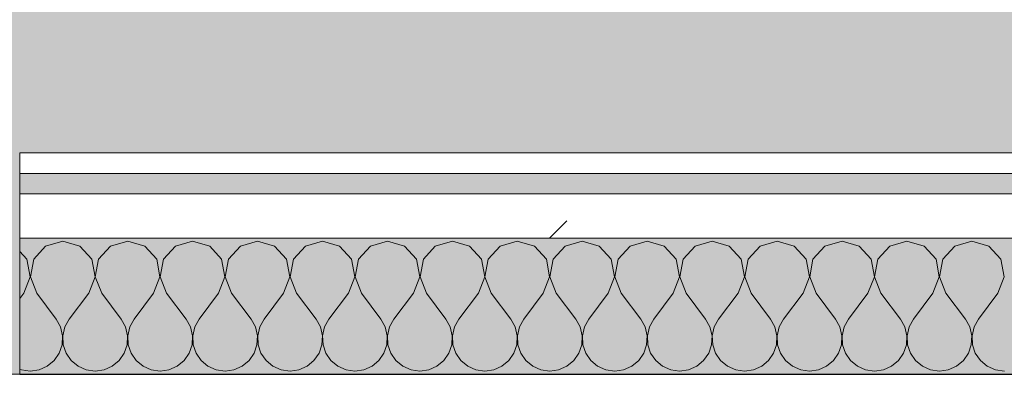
# Model space of a CAD drawing. Header units: millimetres. Extents: x -40968 to 13979, y -19284 to 4746.
# Tile 131 of 256: x -16936 to -16648, y -1194 to -1090. Entities that reach past the tile are written whole.
import ezdxf

# ---------------------------------------------------------------- set-up
doc = ezdxf.new("R2010")
doc.units = ezdxf.units.MM
doc.header["$MEASUREMENT"] = 0
doc.linetypes.add('Wipeout_Contour', pattern=[1000, 0, -1000])
doc.layers.add('Nuevo_08_E_Envans secs', color=7, linetype='Continuous')
doc.layers.add('Nuevo_14_PAV_Soft Light Grey 0554', color=7, linetype='Continuous')
doc.layers.add('Nuevo_08_E_Envans secs_Pluma_Nº__1', color=7, linetype='Continuous', lineweight=5)
for name, color, linetype, lineweight, true_color in [('Nuevo_08_E_Envans secs_Pluma_Nº__102', 7, 'Continuous', 5, 0xcccccc), ('Nuevo_08_E_Envans secs_Pluma_Nº__171', 171, 'Continuous', 13, 0xaaaaff), ('Nuevo_08_E_Envans secs_Pluma_Nº__177', 7, 'Continuous', 15, 0xf7e046), ('Nuevo_14_PAV_Soft Light Grey 0554_Pluma_Nº__245', 7, 'Continuous', 13, 0xe8e8e8)]:
    doc.layers.add(name, color=color, linetype=linetype, lineweight=lineweight, true_color=true_color)
pattern_1 = [(45, (0, 0), (-183.8478, 183.8478), [195, -65]), (45, (7e-14, 183.85), (-183.8478, 183.8478), [195, -65])]

# ---------------------------------------------------------------- blocks, each defined once
blk = doc.blocks.new('Forjado_1_1', base_point=(-23046.79, -1194.06))
at = {"layer": 'Nuevo_14_PAV_Soft Light Grey 0554_Pluma_Nº__245', "linetype": 'Continuous', "lineweight": 0, "true_color": 0xe8e8e8}
h = blk.add_hatch(color=254, dxfattribs=at)
h.paths.add_polyline_path([(-23046.79, -1194.06), (-1631.11, -1193.63), (-1631.11, -6938.97), (-1556.11, -6938.97), (-1556.11, -7503.98), (-1616.26, -7503.98), (-1616.05, -11935.98), (-1564.89, -11935.98), (-1564.89, -12491.98), (-2024.11, -12491.98), (-2024.11, -12338.98), (-6997.39, -12338.98), (-6997.39, -12391.98), (-3637.68, -12391.98), (-3638.94, -13690.72), (-3644.87, -17130.96), (428.17, -17130.98), (428.89, -16788.98), (778.89, -16788.98), (778.35, -17142.97), (2622.91, -17145.82), (2623.01, -17079.79), (3389.91, -17080.98), (3389.61, -17276.98), (5489.84, -17280.21), (5489.84, -17141.49), (5763.89, -17141.49), (5763.89, -16738.98), (6378.89, -16738.98), (6378.89, -12488.98), (5778.89, -12488.98), (5779.74, -11938.87), (6782.11, -11938.85), (6782.11, -9207.42), (6082.11, -9207.42), (6016.11, -7504.98), (6016.11, -9073.42), (2073.42, -9073.42), (2073.42, -5267.32), (5998.89, -5267.32), (5998.89, -1708.98), (5884.89, -967.98), (7332.11, -967.98), (7332.11, 1999.55), (-28277.4, 1999.55), (-23028.39, 1969.01)])
h.paths.add_polyline_path([(492.89, -5267.32), (1951.42, -5267.32), (1951.42, -9073.42), (492.89, -9073.42)], flags=0)
at = {"layer": 'Nuevo_14_PAV_Soft Light Grey 0554_Pluma_Nº__245', "color": 254, "linetype": 'Continuous', "lineweight": 13, "true_color": 0xe8e8e8, "flags": 128}
blk.add_lwpolyline([(428.17, -17130.98), (-3644.87, -17130.96), (-3638.94, -13690.72), (-3637.68, -12391.98), (-6997.39, -12391.98), (-6997.39, -12338.98), (-2024.11, -12338.98), (-2024.11, -12491.98), (-1564.89, -12491.98), (-1564.89, -11935.98), (-1616.05, -11935.98), (-1616.26, -7503.98), (-1556.11, -7503.98), (-1556.11, -6938.97), (-1631.11, -6938.97), (-1631.11, -1193.63), (-23046.79, -1194.06)], dxfattribs=at)
blk = doc.blocks.new('*X239')
at = {"layer": 'Nuevo_08_E_Envans secs_Pluma_Nº__102', "color": 254, "linetype": 'Continuous', "lineweight": 5, "true_color": 0xcccccc}
for p, q in [((-16923.81, -1154.93), (-16928.82, -1156.35)), ((-16918.8, -1156.35), (-16923.81, -1154.93)), ((-16904.76, -1154.93), (-16909.77, -1156.35)), ((-16899.75, -1156.35), (-16904.76, -1154.93)), ((-16885.71, -1154.93), (-16890.72, -1156.35)), ((-16880.71, -1156.35), (-16885.71, -1154.93)), ((-16866.67, -1154.93), (-16871.67, -1156.35)), ((-16861.66, -1156.35), (-16866.67, -1154.93)), ((-16847.62, -1154.93), (-16852.63, -1156.35)), ((-16842.61, -1156.35), (-16847.62, -1154.93)), ((-16828.57, -1154.93), (-16833.58, -1156.35)), ((-16823.56, -1156.35), (-16828.57, -1154.93)), ((-16809.52, -1154.93), (-16814.53, -1156.35)), ((-16804.52, -1156.35), (-16809.52, -1154.93)), ((-16790.48, -1154.93), (-16795.48, -1156.35)), ((-16785.47, -1156.35), (-16790.48, -1154.93)), ((-16771.43, -1154.93), (-16776.44, -1156.35)), ((-16766.42, -1156.35), (-16771.43, -1154.93)), ((-16752.38, -1154.93), (-16757.39, -1156.35)), ((-16747.37, -1156.35), (-16752.38, -1154.93)), ((-16733.33, -1154.93), (-16738.34, -1156.35)), ((-16728.33, -1156.35), (-16733.33, -1154.93)), ((-16714.29, -1154.93), (-16719.29, -1156.35)), ((-16709.28, -1156.35), (-16714.29, -1154.93)), ((-16695.24, -1154.93), (-16700.25, -1156.35)), ((-16690.23, -1156.35), (-16695.24, -1154.93)), ((-16676.19, -1154.93), (-16681.2, -1156.35)), ((-16671.18, -1156.35), (-16676.19, -1154.93)), ((-16657.14, -1154.93), (-16662.15, -1156.35)), ((-16652.14, -1156.35), (-16657.14, -1154.93)), ((-16934.34, -1160.19), (-16936.43, -1157.9)), ((-16928.82, -1156.35), (-16932.33, -1160.19)), ((-16915.29, -1160.19), (-16918.8, -1156.35)), ((-16909.77, -1156.35), (-16913.28, -1160.19)), ((-16896.24, -1160.19), (-16899.75, -1156.35)), ((-16890.72, -1156.35), (-16894.23, -1160.19)), ((-16877.2, -1160.19), (-16880.71, -1156.35)), ((-16871.67, -1156.35), (-16875.19, -1160.19)), ((-16858.15, -1160.19), (-16861.66, -1156.35)), ((-16852.63, -1156.35), (-16856.14, -1160.19)), ((-16839.1, -1160.19), (-16842.61, -1156.35)), ((-16833.58, -1156.35), (-16837.09, -1160.19)), ((-16820.05, -1160.19), (-16823.56, -1156.35)), ((-16814.53, -1156.35), (-16818.04, -1160.19)), ((-16801.01, -1160.19), (-16804.52, -1156.35)), ((-16795.48, -1156.35), (-16798.99, -1160.19)), ((-16781.96, -1160.19), (-16785.47, -1156.35)), ((-16776.44, -1156.35), (-16779.95, -1160.19)), ((-16762.91, -1160.19), (-16766.42, -1156.35)), ((-16757.39, -1156.35), (-16760.9, -1160.19)), ((-16743.86, -1160.19), (-16747.37, -1156.35)), ((-16738.34, -1156.35), (-16741.85, -1160.19)), ((-16724.81, -1160.19), (-16728.33, -1156.35)), ((-16719.29, -1156.35), (-16722.8, -1160.19)), ((-16705.77, -1160.19), (-16709.28, -1156.35)), ((-16700.25, -1156.35), (-16703.76, -1160.19)), ((-16686.72, -1160.19), (-16690.23, -1156.35)), ((-16681.2, -1156.35), (-16684.71, -1160.19)), ((-16667.67, -1160.19), (-16671.18, -1156.35)), ((-16662.15, -1156.35), (-16665.66, -1160.19)), ((-16648.62, -1160.19), (-16652.14, -1156.35)), ((-16933.37, -1165.31), (-16934.34, -1160.19)), ((-16932.33, -1160.19), (-16933.29, -1165.31)), ((-16914.32, -1165.31), (-16915.29, -1160.19)), ((-16913.28, -1160.19), (-16914.25, -1165.31)), ((-16895.28, -1165.31), (-16896.24, -1160.19)), ((-16894.23, -1160.19), (-16895.2, -1165.31)), ((-16876.23, -1165.31), (-16877.2, -1160.19)), ((-16875.19, -1160.19), (-16876.15, -1165.31)), ((-16857.18, -1165.31), (-16858.15, -1160.19)), ((-16856.14, -1160.19), (-16857.1, -1165.31)), ((-16838.13, -1165.31), (-16839.1, -1160.19)), ((-16837.09, -1160.19), (-16838.06, -1165.31)), ((-16819.09, -1165.31), (-16820.05, -1160.19)), ((-16818.04, -1160.19), (-16819.01, -1165.31)), ((-16800.04, -1165.31), (-16801.01, -1160.19)), ((-16798.99, -1160.19), (-16799.96, -1165.31)), ((-16780.99, -1165.31), (-16781.96, -1160.19)), ((-16779.95, -1160.19), (-16780.91, -1165.31)), ((-16761.94, -1165.31), (-16762.91, -1160.19)), ((-16760.9, -1160.19), (-16761.87, -1165.31)), ((-16742.9, -1165.31), (-16743.86, -1160.19)), ((-16741.85, -1160.19), (-16742.82, -1165.31)), ((-16723.85, -1165.31), (-16724.81, -1160.19)), ((-16722.8, -1160.19), (-16723.77, -1165.31)), ((-16704.8, -1165.31), (-16705.77, -1160.19)), ((-16703.76, -1160.19), (-16704.72, -1165.31)), ((-16685.75, -1165.31), (-16686.72, -1160.19)), ((-16684.71, -1160.19), (-16685.68, -1165.31)), ((-16666.71, -1165.31), (-16667.67, -1160.19)), ((-16665.66, -1160.19), (-16666.63, -1165.31)), ((-16647.66, -1165.31), (-16648.62, -1160.19)), ((-16935.24, -1170.17), (-16933.37, -1165.31)), ((-16933.29, -1165.31), (-16931.43, -1170.17)), ((-16916.19, -1170.17), (-16914.32, -1165.31)), ((-16914.25, -1165.31), (-16912.38, -1170.17)), ((-16897.14, -1170.17), (-16895.28, -1165.31)), ((-16895.2, -1165.31), (-16893.33, -1170.17)), ((-16878.1, -1170.17), (-16876.23, -1165.31)), ((-16876.15, -1165.31), (-16874.29, -1170.17)), ((-16859.05, -1170.17), (-16857.18, -1165.31)), ((-16857.1, -1165.31), (-16855.24, -1170.17)), ((-16840, -1170.17), (-16838.13, -1165.31)), ((-16838.06, -1165.31), (-16836.19, -1170.17)), ((-16820.95, -1170.17), (-16819.09, -1165.31)), ((-16819.01, -1165.31), (-16817.14, -1170.17)), ((-16801.9, -1170.17), (-16800.04, -1165.31)), ((-16799.96, -1165.31), (-16798.1, -1170.17)), ((-16782.86, -1170.17), (-16780.99, -1165.31)), ((-16780.91, -1165.31), (-16779.05, -1170.17)), ((-16763.81, -1170.17), (-16761.94, -1165.31)), ((-16761.87, -1165.31), (-16760, -1170.17)), ((-16744.76, -1170.17), (-16742.9, -1165.31)), ((-16742.82, -1165.31), (-16740.95, -1170.17)), ((-16725.71, -1170.17), (-16723.85, -1165.31)), ((-16723.77, -1165.31), (-16721.9, -1170.17)), ((-16706.67, -1170.17), (-16704.8, -1165.31)), ((-16704.72, -1165.31), (-16702.86, -1170.17)), ((-16687.62, -1170.17), (-16685.75, -1165.31)), ((-16685.68, -1165.31), (-16683.81, -1170.17)), ((-16668.57, -1170.17), (-16666.71, -1165.31)), ((-16666.63, -1165.31), (-16664.76, -1170.17)), ((-16649.52, -1170.17), (-16647.66, -1165.31)), ((-16935.24, -1170.17), (-16936.43, -1171.76)), ((-16931.43, -1170.17), (-16925.71, -1177.79)), ((-16916.19, -1170.17), (-16921.9, -1177.79)), ((-16912.38, -1170.17), (-16906.67, -1177.79)), ((-16897.14, -1170.17), (-16902.86, -1177.79)), ((-16893.33, -1170.17), (-16887.62, -1177.79)), ((-16878.1, -1170.17), (-16883.81, -1177.79)), ((-16874.29, -1170.17), (-16868.57, -1177.79)), ((-16859.05, -1170.17), (-16864.76, -1177.79)), ((-16855.24, -1170.17), (-16849.52, -1177.79)), ((-16840, -1170.17), (-16845.71, -1177.79)), ((-16836.19, -1170.17), (-16830.48, -1177.79)), ((-16820.95, -1170.17), (-16826.67, -1177.79)), ((-16817.14, -1170.17), (-16811.43, -1177.79)), ((-16801.9, -1170.17), (-16807.62, -1177.79)), ((-16798.1, -1170.17), (-16792.38, -1177.79)), ((-16782.86, -1170.17), (-16788.57, -1177.79)), ((-16779.05, -1170.17), (-16773.33, -1177.79)), ((-16763.81, -1170.17), (-16769.52, -1177.79)), ((-16760, -1170.17), (-16754.29, -1177.79)), ((-16744.76, -1170.17), (-16750.48, -1177.79)), ((-16740.95, -1170.17), (-16735.24, -1177.79)), ((-16725.71, -1170.17), (-16731.43, -1177.79)), ((-16721.9, -1170.17), (-16716.19, -1177.79)), ((-16706.67, -1170.17), (-16712.38, -1177.79)), ((-16702.86, -1170.17), (-16697.14, -1177.79)), ((-16687.62, -1170.17), (-16693.33, -1177.79)), ((-16683.81, -1170.17), (-16678.1, -1177.79)), ((-16668.57, -1170.17), (-16674.29, -1177.79)), ((-16664.76, -1170.17), (-16659.05, -1177.79)), ((-16649.52, -1170.17), (-16655.24, -1177.79)), ((-16924.44, -1180.08), (-16925.71, -1177.79)), ((-16921.9, -1177.79), (-16923.18, -1180.08)), ((-16905.4, -1180.08), (-16906.67, -1177.79)), ((-16902.86, -1177.79), (-16904.13, -1180.08)), ((-16886.35, -1180.08), (-16887.62, -1177.79)), ((-16883.81, -1177.79), (-16885.08, -1180.08)), ((-16867.3, -1180.08), (-16868.57, -1177.79)), ((-16864.76, -1177.79), (-16866.03, -1180.08)), ((-16848.25, -1180.08), (-16849.52, -1177.79)), ((-16845.71, -1177.79), (-16846.99, -1180.08)), ((-16829.2, -1180.08), (-16830.48, -1177.79)), ((-16826.67, -1177.79), (-16827.94, -1180.08)), ((-16810.16, -1180.08), (-16811.43, -1177.79)), ((-16807.62, -1177.79), (-16808.89, -1180.08)), ((-16791.11, -1180.08), (-16792.38, -1177.79)), ((-16788.57, -1177.79), (-16789.84, -1180.08)), ((-16772.06, -1180.08), (-16773.33, -1177.79)), ((-16769.52, -1177.79), (-16770.8, -1180.08)), ((-16753.01, -1180.08), (-16754.29, -1177.79)), ((-16750.48, -1177.79), (-16751.75, -1180.08)), ((-16733.97, -1180.08), (-16735.24, -1177.79)), ((-16731.43, -1177.79), (-16732.7, -1180.08)), ((-16714.92, -1180.08), (-16716.19, -1177.79)), ((-16712.38, -1177.79), (-16713.65, -1180.08)), ((-16695.87, -1180.08), (-16697.14, -1177.79)), ((-16693.33, -1177.79), (-16694.6, -1180.08)), ((-16676.82, -1180.08), (-16678.1, -1177.79)), ((-16674.29, -1177.79), (-16675.56, -1180.08)), ((-16657.78, -1180.08), (-16659.05, -1177.79)), ((-16655.24, -1177.79), (-16656.51, -1180.08)), ((-16923.85, -1182.64), (-16924.44, -1180.08)), ((-16923.18, -1180.08), (-16923.77, -1182.64)), ((-16904.8, -1182.64), (-16905.4, -1180.08)), ((-16904.13, -1180.08), (-16904.72, -1182.64)), ((-16885.75, -1182.64), (-16886.35, -1180.08)), ((-16885.08, -1180.08), (-16885.68, -1182.64)), ((-16866.71, -1182.64), (-16867.3, -1180.08)), ((-16866.03, -1180.08), (-16866.63, -1182.64)), ((-16847.66, -1182.64), (-16848.25, -1180.08)), ((-16846.99, -1180.08), (-16847.58, -1182.64)), ((-16828.61, -1182.64), (-16829.2, -1180.08)), ((-16827.94, -1180.08), (-16828.53, -1182.64)), ((-16809.56, -1182.64), (-16810.16, -1180.08)), ((-16808.89, -1180.08), (-16809.49, -1182.64)), ((-16790.51, -1182.64), (-16791.11, -1180.08)), ((-16789.84, -1180.08), (-16790.44, -1182.64)), ((-16771.47, -1182.64), (-16772.06, -1180.08)), ((-16770.8, -1180.08), (-16771.39, -1182.64)), ((-16752.42, -1182.64), (-16753.01, -1180.08)), ((-16751.75, -1180.08), (-16752.34, -1182.64)), ((-16733.37, -1182.64), (-16733.97, -1180.08)), ((-16732.7, -1180.08), (-16733.29, -1182.64)), ((-16714.32, -1182.64), (-16714.92, -1180.08)), ((-16713.65, -1180.08), (-16714.25, -1182.64)), ((-16695.28, -1182.64), (-16695.87, -1180.08)), ((-16694.6, -1180.08), (-16695.2, -1182.64)), ((-16676.23, -1182.64), (-16676.82, -1180.08)), ((-16675.56, -1180.08), (-16676.15, -1182.64)), ((-16657.18, -1182.64), (-16657.78, -1180.08)), ((-16656.51, -1180.08), (-16657.1, -1182.64)), ((-16923.98, -1185.27), (-16923.85, -1182.64)), ((-16923.77, -1182.64), (-16923.64, -1185.27)), ((-16904.93, -1185.27), (-16904.8, -1182.64)), ((-16904.72, -1182.64), (-16904.6, -1185.27)), ((-16885.88, -1185.27), (-16885.75, -1182.64)), ((-16885.68, -1182.64), (-16885.55, -1185.27)), ((-16866.83, -1185.27), (-16866.71, -1182.64)), ((-16866.63, -1182.64), (-16866.5, -1185.27)), ((-16847.78, -1185.27), (-16847.66, -1182.64)), ((-16847.58, -1182.64), (-16847.45, -1185.27)), ((-16828.74, -1185.27), (-16828.61, -1182.64)), ((-16828.53, -1182.64), (-16828.41, -1185.27)), ((-16809.69, -1185.27), (-16809.56, -1182.64)), ((-16809.49, -1182.64), (-16809.36, -1185.27)), ((-16790.64, -1185.27), (-16790.51, -1182.64)), ((-16790.44, -1182.64), (-16790.31, -1185.27)), ((-16771.59, -1185.27), (-16771.47, -1182.64)), ((-16771.39, -1182.64), (-16771.26, -1185.27)), ((-16752.55, -1185.27), (-16752.42, -1182.64)), ((-16752.34, -1182.64), (-16752.22, -1185.27)), ((-16733.5, -1185.27), (-16733.37, -1182.64)), ((-16733.29, -1182.64), (-16733.17, -1185.27)), ((-16714.45, -1185.27), (-16714.32, -1182.64)), ((-16714.25, -1182.64), (-16714.12, -1185.27)), ((-16695.4, -1185.27), (-16695.28, -1182.64)), ((-16695.2, -1182.64), (-16695.07, -1185.27)), ((-16676.36, -1185.27), (-16676.23, -1182.64)), ((-16676.15, -1182.64), (-16676.02, -1185.27)), ((-16657.31, -1185.27), (-16657.18, -1182.64)), ((-16657.1, -1182.64), (-16656.98, -1185.27)), ((-16924.81, -1187.76), (-16923.98, -1185.27)), ((-16923.64, -1185.27), (-16922.8, -1187.76)), ((-16905.77, -1187.76), (-16904.93, -1185.27)), ((-16904.6, -1185.27), (-16903.76, -1187.76)), ((-16886.72, -1187.76), (-16885.88, -1185.27)), ((-16885.55, -1185.27), (-16884.71, -1187.76)), ((-16867.67, -1187.76), (-16866.83, -1185.27)), ((-16866.5, -1185.27), (-16865.66, -1187.76)), ((-16848.62, -1187.76), (-16847.78, -1185.27)), ((-16847.45, -1185.27), (-16846.61, -1187.76)), ((-16829.58, -1187.76), (-16828.74, -1185.27)), ((-16828.41, -1185.27), (-16827.57, -1187.76)), ((-16810.53, -1187.76), (-16809.69, -1185.27)), ((-16809.36, -1185.27), (-16808.52, -1187.76)), ((-16791.48, -1187.76), (-16790.64, -1185.27)), ((-16790.31, -1185.27), (-16789.47, -1187.76)), ((-16772.43, -1187.76), (-16771.59, -1185.27)), ((-16771.26, -1185.27), (-16770.42, -1187.76)), ((-16753.39, -1187.76), (-16752.55, -1185.27)), ((-16752.22, -1185.27), (-16751.38, -1187.76)), ((-16734.34, -1187.76), (-16733.5, -1185.27)), ((-16733.17, -1185.27), (-16732.33, -1187.76)), ((-16715.29, -1187.76), (-16714.45, -1185.27)), ((-16714.12, -1185.27), (-16713.28, -1187.76)), ((-16696.24, -1187.76), (-16695.4, -1185.27)), ((-16695.07, -1185.27), (-16694.23, -1187.76)), ((-16677.2, -1187.76), (-16676.36, -1185.27)), ((-16676.02, -1185.27), (-16675.19, -1187.76)), ((-16658.15, -1187.76), (-16657.31, -1185.27)), ((-16656.98, -1185.27), (-16656.14, -1187.76)), ((-16926.3, -1189.92), (-16924.81, -1187.76)), ((-16922.8, -1187.76), (-16921.32, -1189.92)), ((-16907.26, -1189.92), (-16905.77, -1187.76)), ((-16903.76, -1187.76), (-16902.27, -1189.92)), ((-16888.21, -1189.92), (-16886.72, -1187.76)), ((-16884.71, -1187.76), (-16883.22, -1189.92)), ((-16869.16, -1189.92), (-16867.67, -1187.76)), ((-16865.66, -1187.76), (-16864.17, -1189.92)), ((-16850.11, -1189.92), (-16848.62, -1187.76)), ((-16846.61, -1187.76), (-16845.13, -1189.92)), ((-16831.06, -1189.92), (-16829.58, -1187.76)), ((-16827.57, -1187.76), (-16826.08, -1189.92)), ((-16812.02, -1189.92), (-16810.53, -1187.76)), ((-16808.52, -1187.76), (-16807.03, -1189.92)), ((-16792.97, -1189.92), (-16791.48, -1187.76)), ((-16789.47, -1187.76), (-16787.98, -1189.92)), ((-16773.92, -1189.92), (-16772.43, -1187.76)), ((-16770.42, -1187.76), (-16768.94, -1189.92)), ((-16754.87, -1189.92), (-16753.39, -1187.76)), ((-16751.38, -1187.76), (-16749.89, -1189.92)), ((-16735.83, -1189.92), (-16734.34, -1187.76)), ((-16732.33, -1187.76), (-16730.84, -1189.92)), ((-16716.78, -1189.92), (-16715.29, -1187.76)), ((-16713.28, -1187.76), (-16711.79, -1189.92)), ((-16697.73, -1189.92), (-16696.24, -1187.76)), ((-16694.23, -1187.76), (-16692.74, -1189.92)), ((-16678.68, -1189.92), (-16677.2, -1187.76)), ((-16675.19, -1187.76), (-16673.7, -1189.92)), ((-16659.64, -1189.92), (-16658.15, -1187.76)), ((-16656.14, -1187.76), (-16654.65, -1189.92)), ((-16936.43, -1192.44), (-16935.94, -1192.66)), ((-16935.94, -1192.66), (-16933.33, -1193.02)), ((-16933.33, -1193.02), (-16930.73, -1192.66)), ((-16930.73, -1192.66), (-16928.33, -1191.6)), ((-16928.33, -1191.6), (-16926.3, -1189.92)), ((-16921.32, -1189.92), (-16919.29, -1191.6)), ((-16919.29, -1191.6), (-16916.89, -1192.66)), ((-16916.89, -1192.66), (-16914.29, -1193.02)), ((-16914.29, -1193.02), (-16911.68, -1192.66)), ((-16911.68, -1192.66), (-16909.28, -1191.6)), ((-16909.28, -1191.6), (-16907.26, -1189.92)), ((-16902.27, -1189.92), (-16900.25, -1191.6)), ((-16900.25, -1191.6), (-16897.84, -1192.66)), ((-16897.84, -1192.66), (-16895.24, -1193.02)), ((-16895.24, -1193.02), (-16892.64, -1192.66)), ((-16892.64, -1192.66), (-16890.23, -1191.6)), ((-16890.23, -1191.6), (-16888.21, -1189.92)), ((-16883.22, -1189.92), (-16881.2, -1191.6)), ((-16881.2, -1191.6), (-16878.79, -1192.66)), ((-16878.79, -1192.66), (-16876.19, -1193.02)), ((-16876.19, -1193.02), (-16873.59, -1192.66)), ((-16873.59, -1192.66), (-16871.18, -1191.6)), ((-16871.18, -1191.6), (-16869.16, -1189.92)), ((-16864.17, -1189.92), (-16862.15, -1191.6)), ((-16862.15, -1191.6), (-16859.75, -1192.66)), ((-16859.75, -1192.66), (-16857.14, -1193.02)), ((-16857.14, -1193.02), (-16854.54, -1192.66)), ((-16854.54, -1192.66), (-16852.14, -1191.6)), ((-16852.14, -1191.6), (-16850.11, -1189.92)), ((-16845.13, -1189.92), (-16843.1, -1191.6)), ((-16843.1, -1191.6), (-16840.7, -1192.66)), ((-16840.7, -1192.66), (-16838.1, -1193.02)), ((-16838.1, -1193.02), (-16835.49, -1192.66)), ((-16835.49, -1192.66), (-16833.09, -1191.6)), ((-16833.09, -1191.6), (-16831.06, -1189.92)), ((-16826.08, -1189.92), (-16824.05, -1191.6)), ((-16824.05, -1191.6), (-16821.65, -1192.66)), ((-16821.65, -1192.66), (-16819.05, -1193.02)), ((-16819.05, -1193.02), (-16816.45, -1192.66)), ((-16816.45, -1192.66), (-16814.04, -1191.6)), ((-16814.04, -1191.6), (-16812.02, -1189.92)), ((-16807.03, -1189.92), (-16805.01, -1191.6)), ((-16805.01, -1191.6), (-16802.6, -1192.66)), ((-16802.6, -1192.66), (-16800, -1193.02)), ((-16800, -1193.02), (-16797.4, -1192.66)), ((-16797.4, -1192.66), (-16794.99, -1191.6)), ((-16794.99, -1191.6), (-16792.97, -1189.92)), ((-16787.98, -1189.92), (-16785.96, -1191.6)), ((-16785.96, -1191.6), (-16783.55, -1192.66)), ((-16783.55, -1192.66), (-16780.95, -1193.02)), ((-16780.95, -1193.02), (-16778.35, -1192.66)), ((-16778.35, -1192.66), (-16775.95, -1191.6)), ((-16775.95, -1191.6), (-16773.92, -1189.92)), ((-16768.94, -1189.92), (-16766.91, -1191.6)), ((-16766.91, -1191.6), (-16764.51, -1192.66)), ((-16764.51, -1192.66), (-16761.9, -1193.02)), ((-16761.9, -1193.02), (-16759.3, -1192.66)), ((-16759.3, -1192.66), (-16756.9, -1191.6)), ((-16756.9, -1191.6), (-16754.87, -1189.92)), ((-16749.89, -1189.92), (-16747.86, -1191.6)), ((-16747.86, -1191.6), (-16745.46, -1192.66)), ((-16745.46, -1192.66), (-16742.86, -1193.02)), ((-16742.86, -1193.02), (-16740.25, -1192.66)), ((-16740.25, -1192.66), (-16737.85, -1191.6)), ((-16737.85, -1191.6), (-16735.83, -1189.92)), ((-16730.84, -1189.92), (-16728.82, -1191.6)), ((-16728.82, -1191.6), (-16726.41, -1192.66)), ((-16726.41, -1192.66), (-16723.81, -1193.02)), ((-16723.81, -1193.02), (-16721.21, -1192.66)), ((-16721.21, -1192.66), (-16718.8, -1191.6)), ((-16718.8, -1191.6), (-16716.78, -1189.92)), ((-16711.79, -1189.92), (-16709.77, -1191.6)), ((-16709.77, -1191.6), (-16707.36, -1192.66)), ((-16707.36, -1192.66), (-16704.76, -1193.02)), ((-16704.76, -1193.02), (-16702.16, -1192.66)), ((-16702.16, -1192.66), (-16699.75, -1191.6)), ((-16699.75, -1191.6), (-16697.73, -1189.92)), ((-16692.74, -1189.92), (-16690.72, -1191.6)), ((-16690.72, -1191.6), (-16688.32, -1192.66)), ((-16688.32, -1192.66), (-16685.71, -1193.02)), ((-16685.71, -1193.02), (-16683.11, -1192.66)), ((-16683.11, -1192.66), (-16680.71, -1191.6)), ((-16680.71, -1191.6), (-16678.68, -1189.92)), ((-16673.7, -1189.92), (-16671.67, -1191.6)), ((-16671.67, -1191.6), (-16669.27, -1192.66)), ((-16669.27, -1192.66), (-16666.67, -1193.02)), ((-16666.67, -1193.02), (-16664.06, -1192.66)), ((-16664.06, -1192.66), (-16661.66, -1191.6)), ((-16661.66, -1191.6), (-16659.64, -1189.92)), ((-16654.65, -1189.92), (-16652.63, -1191.6)), ((-16652.63, -1191.6), (-16650.22, -1192.66)), ((-16650.22, -1192.66), (-16647.62, -1193.02))]:
    blk.add_line(p, q, dxfattribs=at)
blk = doc.blocks.new('Muro_92_1', base_point=(-14135.93, -1193.98))
at = {"layer": 'Nuevo_08_E_Envans secs_Pluma_Nº__1', "color": 7, "linetype": 'Continuous', "lineweight": 5, "flags": 128}
blk.add_lwpolyline([(-16936.43, -1193.98), (-14135.93, -1193.98)], dxfattribs=at)
at = {"color": 254, "linetype": 'Wipeout_Contour', "lineweight": 0, "ltscale": 62310.788122}
blk.add_wipeout([(-14135.93, -1128.98), (-16936.43, -1128.98), (-16936.43, -1134.98), (-14135.93, -1134.98)], dxfattribs=at).dxf.layer = 'Nuevo_08_E_Envans secs'
at = {"color": 254, "linetype": 'Wipeout_Contour', "lineweight": 0, "ltscale": 62315.364932}
blk.add_wipeout([(-14135.93, -1140.98), (-16936.43, -1140.98), (-16936.43, -1153.98), (-14135.93, -1153.98)], dxfattribs=at).dxf.layer = 'Nuevo_08_E_Envans secs'
at = {"layer": 'Nuevo_08_E_Envans secs_Pluma_Nº__171', "linetype": 'Continuous', "lineweight": 13, "true_color": 0xaaaaff}
h = blk.add_hatch(dxfattribs=at)
h.set_pattern_fill('Panellat_HPL_0001', color=161, style=0, pattern_type=2)
h.set_pattern_definition(pattern_1)
h.paths.add_polyline_path([(-14135.93, -1128.98), (-16936.43, -1128.98), (-16936.43, -1134.98), (-14135.93, -1134.98)])
at = {"layer": 'Nuevo_08_E_Envans secs_Pluma_Nº__177', "linetype": 'Continuous', "lineweight": 15, "true_color": 0xf7e046}
h = blk.add_hatch(dxfattribs=at)
h.set_pattern_fill('Panellat_HPL_0001', color=53, style=0, pattern_type=2)
h.set_pattern_definition(pattern_1)
h.paths.add_polyline_path([(-14135.93, -1140.98), (-16936.43, -1140.98), (-16936.43, -1153.98), (-14135.93, -1153.98)])
at = {"layer": 'Nuevo_08_E_Envans secs_Pluma_Nº__1', "color": 7, "linetype": 'Continuous', "lineweight": 5}
for p, q in [((-14135.93, -1134.98), (-16936.43, -1134.98)), ((-14135.93, -1140.98), (-16936.43, -1140.98)), ((-14135.93, -1153.98), (-16936.43, -1153.98))]:
    blk.add_line(p, q, dxfattribs=at)
at = {"layer": 'Nuevo_08_E_Envans secs_Pluma_Nº__1', "color": 7, "linetype": 'Continuous', "lineweight": 5, "flags": 128}
blk.add_lwpolyline([(-14135.93, -1128.98), (-16936.43, -1128.98)], dxfattribs=at)
at = {"layer": 'Nuevo_08_E_Envans secs', "color": 7, "lineweight": 20}
blk.add_blockref('*X239', (0, 0), dxfattribs=at)
blk = doc.blocks.new('*X493')
at = {"layer": 'Nuevo_08_E_Envans secs_Pluma_Nº__102', "color": 254, "linetype": 'Continuous', "lineweight": 5, "true_color": 0xcccccc}
for p, q in [((-16923.81, -1154.93), (-16928.82, -1156.35)), ((-16918.8, -1156.35), (-16923.81, -1154.93)), ((-16904.76, -1154.93), (-16909.77, -1156.35)), ((-16899.75, -1156.35), (-16904.76, -1154.93)), ((-16885.71, -1154.93), (-16890.72, -1156.35)), ((-16880.71, -1156.35), (-16885.71, -1154.93)), ((-16866.67, -1154.93), (-16871.67, -1156.35)), ((-16861.66, -1156.35), (-16866.67, -1154.93)), ((-16847.62, -1154.93), (-16852.63, -1156.35)), ((-16842.61, -1156.35), (-16847.62, -1154.93)), ((-16828.57, -1154.93), (-16833.58, -1156.35)), ((-16823.56, -1156.35), (-16828.57, -1154.93)), ((-16809.52, -1154.93), (-16814.53, -1156.35)), ((-16804.52, -1156.35), (-16809.52, -1154.93)), ((-16790.48, -1154.93), (-16795.48, -1156.35)), ((-16785.47, -1156.35), (-16790.48, -1154.93)), ((-16771.43, -1154.93), (-16776.44, -1156.35)), ((-16766.42, -1156.35), (-16771.43, -1154.93)), ((-16752.38, -1154.93), (-16757.39, -1156.35)), ((-16747.37, -1156.35), (-16752.38, -1154.93)), ((-16733.33, -1154.93), (-16738.34, -1156.35)), ((-16728.33, -1156.35), (-16733.33, -1154.93)), ((-16714.29, -1154.93), (-16719.29, -1156.35)), ((-16709.28, -1156.35), (-16714.29, -1154.93)), ((-16695.24, -1154.93), (-16700.25, -1156.35)), ((-16690.23, -1156.35), (-16695.24, -1154.93)), ((-16676.19, -1154.93), (-16681.2, -1156.35)), ((-16671.18, -1156.35), (-16676.19, -1154.93)), ((-16657.14, -1154.93), (-16662.15, -1156.35)), ((-16652.14, -1156.35), (-16657.14, -1154.93)), ((-16934.34, -1160.19), (-16936.43, -1157.9)), ((-16928.82, -1156.35), (-16932.33, -1160.19)), ((-16915.29, -1160.19), (-16918.8, -1156.35)), ((-16909.77, -1156.35), (-16913.28, -1160.19)), ((-16896.24, -1160.19), (-16899.75, -1156.35)), ((-16890.72, -1156.35), (-16894.23, -1160.19)), ((-16877.2, -1160.19), (-16880.71, -1156.35)), ((-16871.67, -1156.35), (-16875.19, -1160.19)), ((-16858.15, -1160.19), (-16861.66, -1156.35)), ((-16852.63, -1156.35), (-16856.14, -1160.19)), ((-16839.1, -1160.19), (-16842.61, -1156.35)), ((-16833.58, -1156.35), (-16837.09, -1160.19)), ((-16820.05, -1160.19), (-16823.56, -1156.35)), ((-16814.53, -1156.35), (-16818.04, -1160.19)), ((-16801.01, -1160.19), (-16804.52, -1156.35)), ((-16795.48, -1156.35), (-16798.99, -1160.19)), ((-16781.96, -1160.19), (-16785.47, -1156.35)), ((-16776.44, -1156.35), (-16779.95, -1160.19)), ((-16762.91, -1160.19), (-16766.42, -1156.35)), ((-16757.39, -1156.35), (-16760.9, -1160.19)), ((-16743.86, -1160.19), (-16747.37, -1156.35)), ((-16738.34, -1156.35), (-16741.85, -1160.19)), ((-16724.81, -1160.19), (-16728.33, -1156.35)), ((-16719.29, -1156.35), (-16722.8, -1160.19)), ((-16705.77, -1160.19), (-16709.28, -1156.35)), ((-16700.25, -1156.35), (-16703.76, -1160.19)), ((-16686.72, -1160.19), (-16690.23, -1156.35)), ((-16681.2, -1156.35), (-16684.71, -1160.19)), ((-16667.67, -1160.19), (-16671.18, -1156.35)), ((-16662.15, -1156.35), (-16665.66, -1160.19)), ((-16648.62, -1160.19), (-16652.14, -1156.35)), ((-16933.37, -1165.31), (-16934.34, -1160.19)), ((-16932.33, -1160.19), (-16933.29, -1165.31)), ((-16914.32, -1165.31), (-16915.29, -1160.19)), ((-16913.28, -1160.19), (-16914.25, -1165.31)), ((-16895.28, -1165.31), (-16896.24, -1160.19)), ((-16894.23, -1160.19), (-16895.2, -1165.31)), ((-16876.23, -1165.31), (-16877.2, -1160.19)), ((-16875.19, -1160.19), (-16876.15, -1165.31)), ((-16857.18, -1165.31), (-16858.15, -1160.19)), ((-16856.14, -1160.19), (-16857.1, -1165.31)), ((-16838.13, -1165.31), (-16839.1, -1160.19)), ((-16837.09, -1160.19), (-16838.06, -1165.31)), ((-16819.09, -1165.31), (-16820.05, -1160.19)), ((-16818.04, -1160.19), (-16819.01, -1165.31)), ((-16800.04, -1165.31), (-16801.01, -1160.19)), ((-16798.99, -1160.19), (-16799.96, -1165.31)), ((-16780.99, -1165.31), (-16781.96, -1160.19)), ((-16779.95, -1160.19), (-16780.91, -1165.31)), ((-16761.94, -1165.31), (-16762.91, -1160.19)), ((-16760.9, -1160.19), (-16761.87, -1165.31)), ((-16742.9, -1165.31), (-16743.86, -1160.19)), ((-16741.85, -1160.19), (-16742.82, -1165.31)), ((-16723.85, -1165.31), (-16724.81, -1160.19)), ((-16722.8, -1160.19), (-16723.77, -1165.31)), ((-16704.8, -1165.31), (-16705.77, -1160.19)), ((-16703.76, -1160.19), (-16704.72, -1165.31)), ((-16685.75, -1165.31), (-16686.72, -1160.19)), ((-16684.71, -1160.19), (-16685.68, -1165.31)), ((-16666.71, -1165.31), (-16667.67, -1160.19)), ((-16665.66, -1160.19), (-16666.63, -1165.31)), ((-16647.66, -1165.31), (-16648.62, -1160.19)), ((-16935.24, -1170.17), (-16933.37, -1165.31)), ((-16933.29, -1165.31), (-16931.43, -1170.17)), ((-16916.19, -1170.17), (-16914.32, -1165.31)), ((-16914.25, -1165.31), (-16912.38, -1170.17)), ((-16897.14, -1170.17), (-16895.28, -1165.31)), ((-16895.2, -1165.31), (-16893.33, -1170.17)), ((-16878.1, -1170.17), (-16876.23, -1165.31)), ((-16876.15, -1165.31), (-16874.29, -1170.17)), ((-16859.05, -1170.17), (-16857.18, -1165.31)), ((-16857.1, -1165.31), (-16855.24, -1170.17)), ((-16840, -1170.17), (-16838.13, -1165.31)), ((-16838.06, -1165.31), (-16836.19, -1170.17)), ((-16820.95, -1170.17), (-16819.09, -1165.31)), ((-16819.01, -1165.31), (-16817.14, -1170.17)), ((-16801.9, -1170.17), (-16800.04, -1165.31)), ((-16799.96, -1165.31), (-16798.1, -1170.17)), ((-16782.86, -1170.17), (-16780.99, -1165.31)), ((-16780.91, -1165.31), (-16779.05, -1170.17)), ((-16763.81, -1170.17), (-16761.94, -1165.31)), ((-16761.87, -1165.31), (-16760, -1170.17)), ((-16744.76, -1170.17), (-16742.9, -1165.31)), ((-16742.82, -1165.31), (-16740.95, -1170.17)), ((-16725.71, -1170.17), (-16723.85, -1165.31)), ((-16723.77, -1165.31), (-16721.9, -1170.17)), ((-16706.67, -1170.17), (-16704.8, -1165.31)), ((-16704.72, -1165.31), (-16702.86, -1170.17)), ((-16687.62, -1170.17), (-16685.75, -1165.31)), ((-16685.68, -1165.31), (-16683.81, -1170.17)), ((-16668.57, -1170.17), (-16666.71, -1165.31)), ((-16666.63, -1165.31), (-16664.76, -1170.17)), ((-16649.52, -1170.17), (-16647.66, -1165.31)), ((-16935.24, -1170.17), (-16936.43, -1171.76)), ((-16931.43, -1170.17), (-16925.71, -1177.79)), ((-16916.19, -1170.17), (-16921.9, -1177.79)), ((-16912.38, -1170.17), (-16906.67, -1177.79)), ((-16897.14, -1170.17), (-16902.86, -1177.79)), ((-16893.33, -1170.17), (-16887.62, -1177.79)), ((-16878.1, -1170.17), (-16883.81, -1177.79)), ((-16874.29, -1170.17), (-16868.57, -1177.79)), ((-16859.05, -1170.17), (-16864.76, -1177.79)), ((-16855.24, -1170.17), (-16849.52, -1177.79)), ((-16840, -1170.17), (-16845.71, -1177.79)), ((-16836.19, -1170.17), (-16830.48, -1177.79)), ((-16820.95, -1170.17), (-16826.67, -1177.79)), ((-16817.14, -1170.17), (-16811.43, -1177.79)), ((-16801.9, -1170.17), (-16807.62, -1177.79)), ((-16798.1, -1170.17), (-16792.38, -1177.79)), ((-16782.86, -1170.17), (-16788.57, -1177.79)), ((-16779.05, -1170.17), (-16773.33, -1177.79)), ((-16763.81, -1170.17), (-16769.52, -1177.79)), ((-16760, -1170.17), (-16754.29, -1177.79)), ((-16744.76, -1170.17), (-16750.48, -1177.79)), ((-16740.95, -1170.17), (-16735.24, -1177.79)), ((-16725.71, -1170.17), (-16731.43, -1177.79)), ((-16721.9, -1170.17), (-16716.19, -1177.79)), ((-16706.67, -1170.17), (-16712.38, -1177.79)), ((-16702.86, -1170.17), (-16697.14, -1177.79)), ((-16687.62, -1170.17), (-16693.33, -1177.79)), ((-16683.81, -1170.17), (-16678.1, -1177.79)), ((-16668.57, -1170.17), (-16674.29, -1177.79)), ((-16664.76, -1170.17), (-16659.05, -1177.79)), ((-16649.52, -1170.17), (-16655.24, -1177.79)), ((-16924.44, -1180.08), (-16925.71, -1177.79)), ((-16921.9, -1177.79), (-16923.18, -1180.08)), ((-16905.4, -1180.08), (-16906.67, -1177.79)), ((-16902.86, -1177.79), (-16904.13, -1180.08)), ((-16886.35, -1180.08), (-16887.62, -1177.79)), ((-16883.81, -1177.79), (-16885.08, -1180.08)), ((-16867.3, -1180.08), (-16868.57, -1177.79)), ((-16864.76, -1177.79), (-16866.03, -1180.08)), ((-16848.25, -1180.08), (-16849.52, -1177.79)), ((-16845.71, -1177.79), (-16846.99, -1180.08)), ((-16829.2, -1180.08), (-16830.48, -1177.79)), ((-16826.67, -1177.79), (-16827.94, -1180.08)), ((-16810.16, -1180.08), (-16811.43, -1177.79)), ((-16807.62, -1177.79), (-16808.89, -1180.08)), ((-16791.11, -1180.08), (-16792.38, -1177.79)), ((-16788.57, -1177.79), (-16789.84, -1180.08)), ((-16772.06, -1180.08), (-16773.33, -1177.79)), ((-16769.52, -1177.79), (-16770.8, -1180.08)), ((-16753.01, -1180.08), (-16754.29, -1177.79)), ((-16750.48, -1177.79), (-16751.75, -1180.08)), ((-16733.97, -1180.08), (-16735.24, -1177.79)), ((-16731.43, -1177.79), (-16732.7, -1180.08)), ((-16714.92, -1180.08), (-16716.19, -1177.79)), ((-16712.38, -1177.79), (-16713.65, -1180.08)), ((-16695.87, -1180.08), (-16697.14, -1177.79)), ((-16693.33, -1177.79), (-16694.6, -1180.08)), ((-16676.82, -1180.08), (-16678.1, -1177.79)), ((-16674.29, -1177.79), (-16675.56, -1180.08)), ((-16657.78, -1180.08), (-16659.05, -1177.79)), ((-16655.24, -1177.79), (-16656.51, -1180.08)), ((-16923.85, -1182.64), (-16924.44, -1180.08)), ((-16923.18, -1180.08), (-16923.77, -1182.64)), ((-16904.8, -1182.64), (-16905.4, -1180.08)), ((-16904.13, -1180.08), (-16904.72, -1182.64)), ((-16885.75, -1182.64), (-16886.35, -1180.08)), ((-16885.08, -1180.08), (-16885.68, -1182.64)), ((-16866.71, -1182.64), (-16867.3, -1180.08)), ((-16866.03, -1180.08), (-16866.63, -1182.64)), ((-16847.66, -1182.64), (-16848.25, -1180.08)), ((-16846.99, -1180.08), (-16847.58, -1182.64)), ((-16828.61, -1182.64), (-16829.2, -1180.08)), ((-16827.94, -1180.08), (-16828.53, -1182.64)), ((-16809.56, -1182.64), (-16810.16, -1180.08)), ((-16808.89, -1180.08), (-16809.49, -1182.64)), ((-16790.51, -1182.64), (-16791.11, -1180.08)), ((-16789.84, -1180.08), (-16790.44, -1182.64)), ((-16771.47, -1182.64), (-16772.06, -1180.08)), ((-16770.8, -1180.08), (-16771.39, -1182.64)), ((-16752.42, -1182.64), (-16753.01, -1180.08)), ((-16751.75, -1180.08), (-16752.34, -1182.64)), ((-16733.37, -1182.64), (-16733.97, -1180.08)), ((-16732.7, -1180.08), (-16733.29, -1182.64)), ((-16714.32, -1182.64), (-16714.92, -1180.08)), ((-16713.65, -1180.08), (-16714.25, -1182.64)), ((-16695.28, -1182.64), (-16695.87, -1180.08)), ((-16694.6, -1180.08), (-16695.2, -1182.64)), ((-16676.23, -1182.64), (-16676.82, -1180.08)), ((-16675.56, -1180.08), (-16676.15, -1182.64)), ((-16657.18, -1182.64), (-16657.78, -1180.08)), ((-16656.51, -1180.08), (-16657.1, -1182.64)), ((-16923.98, -1185.27), (-16923.85, -1182.64)), ((-16923.77, -1182.64), (-16923.64, -1185.27)), ((-16904.93, -1185.27), (-16904.8, -1182.64)), ((-16904.72, -1182.64), (-16904.6, -1185.27)), ((-16885.88, -1185.27), (-16885.75, -1182.64)), ((-16885.68, -1182.64), (-16885.55, -1185.27)), ((-16866.83, -1185.27), (-16866.71, -1182.64)), ((-16866.63, -1182.64), (-16866.5, -1185.27)), ((-16847.78, -1185.27), (-16847.66, -1182.64)), ((-16847.58, -1182.64), (-16847.45, -1185.27)), ((-16828.74, -1185.27), (-16828.61, -1182.64)), ((-16828.53, -1182.64), (-16828.41, -1185.27)), ((-16809.69, -1185.27), (-16809.56, -1182.64)), ((-16809.49, -1182.64), (-16809.36, -1185.27)), ((-16790.64, -1185.27), (-16790.51, -1182.64)), ((-16790.44, -1182.64), (-16790.31, -1185.27)), ((-16771.59, -1185.27), (-16771.47, -1182.64)), ((-16771.39, -1182.64), (-16771.26, -1185.27)), ((-16752.55, -1185.27), (-16752.42, -1182.64)), ((-16752.34, -1182.64), (-16752.22, -1185.27)), ((-16733.5, -1185.27), (-16733.37, -1182.64)), ((-16733.29, -1182.64), (-16733.17, -1185.27)), ((-16714.45, -1185.27), (-16714.32, -1182.64)), ((-16714.25, -1182.64), (-16714.12, -1185.27)), ((-16695.4, -1185.27), (-16695.28, -1182.64)), ((-16695.2, -1182.64), (-16695.07, -1185.27)), ((-16676.36, -1185.27), (-16676.23, -1182.64)), ((-16676.15, -1182.64), (-16676.02, -1185.27)), ((-16657.31, -1185.27), (-16657.18, -1182.64)), ((-16657.1, -1182.64), (-16656.98, -1185.27)), ((-16924.81, -1187.76), (-16923.98, -1185.27)), ((-16923.64, -1185.27), (-16922.8, -1187.76)), ((-16905.77, -1187.76), (-16904.93, -1185.27)), ((-16904.6, -1185.27), (-16903.76, -1187.76)), ((-16886.72, -1187.76), (-16885.88, -1185.27)), ((-16885.55, -1185.27), (-16884.71, -1187.76)), ((-16867.67, -1187.76), (-16866.83, -1185.27)), ((-16866.5, -1185.27), (-16865.66, -1187.76)), ((-16848.62, -1187.76), (-16847.78, -1185.27)), ((-16847.45, -1185.27), (-16846.61, -1187.76)), ((-16829.58, -1187.76), (-16828.74, -1185.27)), ((-16828.41, -1185.27), (-16827.57, -1187.76)), ((-16810.53, -1187.76), (-16809.69, -1185.27)), ((-16809.36, -1185.27), (-16808.52, -1187.76)), ((-16791.48, -1187.76), (-16790.64, -1185.27)), ((-16790.31, -1185.27), (-16789.47, -1187.76)), ((-16772.43, -1187.76), (-16771.59, -1185.27)), ((-16771.26, -1185.27), (-16770.42, -1187.76)), ((-16753.39, -1187.76), (-16752.55, -1185.27)), ((-16752.22, -1185.27), (-16751.38, -1187.76)), ((-16734.34, -1187.76), (-16733.5, -1185.27)), ((-16733.17, -1185.27), (-16732.33, -1187.76)), ((-16715.29, -1187.76), (-16714.45, -1185.27)), ((-16714.12, -1185.27), (-16713.28, -1187.76)), ((-16696.24, -1187.76), (-16695.4, -1185.27)), ((-16695.07, -1185.27), (-16694.23, -1187.76)), ((-16677.2, -1187.76), (-16676.36, -1185.27)), ((-16676.02, -1185.27), (-16675.19, -1187.76)), ((-16658.15, -1187.76), (-16657.31, -1185.27)), ((-16656.98, -1185.27), (-16656.14, -1187.76)), ((-16926.3, -1189.92), (-16924.81, -1187.76)), ((-16922.8, -1187.76), (-16921.32, -1189.92)), ((-16907.26, -1189.92), (-16905.77, -1187.76)), ((-16903.76, -1187.76), (-16902.27, -1189.92)), ((-16888.21, -1189.92), (-16886.72, -1187.76)), ((-16884.71, -1187.76), (-16883.22, -1189.92)), ((-16869.16, -1189.92), (-16867.67, -1187.76)), ((-16865.66, -1187.76), (-16864.17, -1189.92)), ((-16850.11, -1189.92), (-16848.62, -1187.76)), ((-16846.61, -1187.76), (-16845.13, -1189.92)), ((-16831.06, -1189.92), (-16829.58, -1187.76)), ((-16827.57, -1187.76), (-16826.08, -1189.92)), ((-16812.02, -1189.92), (-16810.53, -1187.76)), ((-16808.52, -1187.76), (-16807.03, -1189.92)), ((-16792.97, -1189.92), (-16791.48, -1187.76)), ((-16789.47, -1187.76), (-16787.98, -1189.92)), ((-16773.92, -1189.92), (-16772.43, -1187.76)), ((-16770.42, -1187.76), (-16768.94, -1189.92)), ((-16754.87, -1189.92), (-16753.39, -1187.76)), ((-16751.38, -1187.76), (-16749.89, -1189.92)), ((-16735.83, -1189.92), (-16734.34, -1187.76)), ((-16732.33, -1187.76), (-16730.84, -1189.92)), ((-16716.78, -1189.92), (-16715.29, -1187.76)), ((-16713.28, -1187.76), (-16711.79, -1189.92)), ((-16697.73, -1189.92), (-16696.24, -1187.76)), ((-16694.23, -1187.76), (-16692.74, -1189.92)), ((-16678.68, -1189.92), (-16677.2, -1187.76)), ((-16675.19, -1187.76), (-16673.7, -1189.92)), ((-16659.64, -1189.92), (-16658.15, -1187.76)), ((-16656.14, -1187.76), (-16654.65, -1189.92)), ((-16936.43, -1192.44), (-16935.94, -1192.66)), ((-16935.94, -1192.66), (-16933.33, -1193.02)), ((-16933.33, -1193.02), (-16930.73, -1192.66)), ((-16930.73, -1192.66), (-16928.33, -1191.6)), ((-16928.33, -1191.6), (-16926.3, -1189.92)), ((-16921.32, -1189.92), (-16919.29, -1191.6)), ((-16919.29, -1191.6), (-16916.89, -1192.66)), ((-16916.89, -1192.66), (-16914.29, -1193.02)), ((-16914.29, -1193.02), (-16911.68, -1192.66)), ((-16911.68, -1192.66), (-16909.28, -1191.6)), ((-16909.28, -1191.6), (-16907.26, -1189.92)), ((-16902.27, -1189.92), (-16900.25, -1191.6)), ((-16900.25, -1191.6), (-16897.84, -1192.66)), ((-16897.84, -1192.66), (-16895.24, -1193.02)), ((-16895.24, -1193.02), (-16892.64, -1192.66)), ((-16892.64, -1192.66), (-16890.23, -1191.6)), ((-16890.23, -1191.6), (-16888.21, -1189.92)), ((-16883.22, -1189.92), (-16881.2, -1191.6)), ((-16881.2, -1191.6), (-16878.79, -1192.66)), ((-16878.79, -1192.66), (-16876.19, -1193.02)), ((-16876.19, -1193.02), (-16873.59, -1192.66)), ((-16873.59, -1192.66), (-16871.18, -1191.6)), ((-16871.18, -1191.6), (-16869.16, -1189.92)), ((-16864.17, -1189.92), (-16862.15, -1191.6)), ((-16862.15, -1191.6), (-16859.75, -1192.66)), ((-16859.75, -1192.66), (-16857.14, -1193.02)), ((-16857.14, -1193.02), (-16854.54, -1192.66)), ((-16854.54, -1192.66), (-16852.14, -1191.6)), ((-16852.14, -1191.6), (-16850.11, -1189.92)), ((-16845.13, -1189.92), (-16843.1, -1191.6)), ((-16843.1, -1191.6), (-16840.7, -1192.66)), ((-16840.7, -1192.66), (-16838.1, -1193.02)), ((-16838.1, -1193.02), (-16835.49, -1192.66)), ((-16835.49, -1192.66), (-16833.09, -1191.6)), ((-16833.09, -1191.6), (-16831.06, -1189.92)), ((-16826.08, -1189.92), (-16824.05, -1191.6)), ((-16824.05, -1191.6), (-16821.65, -1192.66)), ((-16821.65, -1192.66), (-16819.05, -1193.02)), ((-16819.05, -1193.02), (-16816.45, -1192.66)), ((-16816.45, -1192.66), (-16814.04, -1191.6)), ((-16814.04, -1191.6), (-16812.02, -1189.92)), ((-16807.03, -1189.92), (-16805.01, -1191.6)), ((-16805.01, -1191.6), (-16802.6, -1192.66)), ((-16802.6, -1192.66), (-16800, -1193.02)), ((-16800, -1193.02), (-16797.4, -1192.66)), ((-16797.4, -1192.66), (-16794.99, -1191.6)), ((-16794.99, -1191.6), (-16792.97, -1189.92)), ((-16787.98, -1189.92), (-16785.96, -1191.6)), ((-16785.96, -1191.6), (-16783.55, -1192.66)), ((-16783.55, -1192.66), (-16780.95, -1193.02)), ((-16780.95, -1193.02), (-16778.35, -1192.66)), ((-16778.35, -1192.66), (-16775.95, -1191.6)), ((-16775.95, -1191.6), (-16773.92, -1189.92)), ((-16768.94, -1189.92), (-16766.91, -1191.6)), ((-16766.91, -1191.6), (-16764.51, -1192.66)), ((-16764.51, -1192.66), (-16761.9, -1193.02)), ((-16761.9, -1193.02), (-16759.3, -1192.66)), ((-16759.3, -1192.66), (-16756.9, -1191.6)), ((-16756.9, -1191.6), (-16754.87, -1189.92)), ((-16749.89, -1189.92), (-16747.86, -1191.6)), ((-16747.86, -1191.6), (-16745.46, -1192.66)), ((-16745.46, -1192.66), (-16742.86, -1193.02)), ((-16742.86, -1193.02), (-16740.25, -1192.66)), ((-16740.25, -1192.66), (-16737.85, -1191.6)), ((-16737.85, -1191.6), (-16735.83, -1189.92)), ((-16730.84, -1189.92), (-16728.82, -1191.6)), ((-16728.82, -1191.6), (-16726.41, -1192.66)), ((-16726.41, -1192.66), (-16723.81, -1193.02)), ((-16723.81, -1193.02), (-16721.21, -1192.66)), ((-16721.21, -1192.66), (-16718.8, -1191.6)), ((-16718.8, -1191.6), (-16716.78, -1189.92)), ((-16711.79, -1189.92), (-16709.77, -1191.6)), ((-16709.77, -1191.6), (-16707.36, -1192.66)), ((-16707.36, -1192.66), (-16704.76, -1193.02)), ((-16704.76, -1193.02), (-16702.16, -1192.66)), ((-16702.16, -1192.66), (-16699.75, -1191.6)), ((-16699.75, -1191.6), (-16697.73, -1189.92)), ((-16692.74, -1189.92), (-16690.72, -1191.6)), ((-16690.72, -1191.6), (-16688.32, -1192.66)), ((-16688.32, -1192.66), (-16685.71, -1193.02)), ((-16685.71, -1193.02), (-16683.11, -1192.66)), ((-16683.11, -1192.66), (-16680.71, -1191.6)), ((-16680.71, -1191.6), (-16678.68, -1189.92)), ((-16673.7, -1189.92), (-16671.67, -1191.6)), ((-16671.67, -1191.6), (-16669.27, -1192.66)), ((-16669.27, -1192.66), (-16666.67, -1193.02)), ((-16666.67, -1193.02), (-16664.06, -1192.66)), ((-16664.06, -1192.66), (-16661.66, -1191.6)), ((-16661.66, -1191.6), (-16659.64, -1189.92)), ((-16654.65, -1189.92), (-16652.63, -1191.6)), ((-16652.63, -1191.6), (-16650.22, -1192.66)), ((-16650.22, -1192.66), (-16647.62, -1193.02))]:
    blk.add_line(p, q, dxfattribs=at)
blk = doc.blocks.new('Muro_151_1', base_point=(-16936.43, -1128.98))
at = {"layer": 'Nuevo_08_E_Envans secs_Pluma_Nº__1', "color": 7, "linetype": 'Continuous', "lineweight": 5, "flags": 128}
blk.add_lwpolyline([(-16936.43, -1193.98), (-16136.43, -1193.98)], dxfattribs=at)
at = {"color": 254, "linetype": 'Wipeout_Contour', "lineweight": 0, "ltscale": 66300.607498}
blk.add_wipeout([(-16136.43, -1128.98), (-16936.43, -1128.98), (-16936.43, -1134.98), (-16136.43, -1134.98)], dxfattribs=at).dxf.layer = 'Nuevo_08_E_Envans secs'
at = {"color": 254, "linetype": 'Wipeout_Contour', "lineweight": 0, "ltscale": 66304.876943}
blk.add_wipeout([(-16136.43, -1140.98), (-16936.43, -1140.98), (-16936.43, -1153.98), (-16136.43, -1153.98)], dxfattribs=at).dxf.layer = 'Nuevo_08_E_Envans secs'
at = {"layer": 'Nuevo_08_E_Envans secs_Pluma_Nº__171', "linetype": 'Continuous', "lineweight": 13, "true_color": 0xaaaaff}
h = blk.add_hatch(dxfattribs=at)
h.set_pattern_fill('Panellat_HPL_0001', color=161, style=0, pattern_type=2)
h.set_pattern_definition(pattern_1)
h.paths.add_polyline_path([(-16136.43, -1128.98), (-16936.43, -1128.98), (-16936.43, -1134.98), (-16136.43, -1134.98)])
at = {"layer": 'Nuevo_08_E_Envans secs_Pluma_Nº__177', "linetype": 'Continuous', "lineweight": 15, "true_color": 0xf7e046}
h = blk.add_hatch(dxfattribs=at)
h.set_pattern_fill('Panellat_HPL_0001', color=53, style=0, pattern_type=2)
h.set_pattern_definition(pattern_1)
h.paths.add_polyline_path([(-16136.43, -1140.98), (-16936.43, -1140.98), (-16936.43, -1153.98), (-16136.43, -1153.98)])
at = {"layer": 'Nuevo_08_E_Envans secs_Pluma_Nº__1', "color": 7, "linetype": 'Continuous', "lineweight": 5}
for p, q in [((-16136.43, -1134.98), (-16936.43, -1134.98)), ((-16136.43, -1140.98), (-16936.43, -1140.98)), ((-16136.43, -1153.98), (-16936.43, -1153.98))]:
    blk.add_line(p, q, dxfattribs=at)
at = {"layer": 'Nuevo_08_E_Envans secs_Pluma_Nº__1', "color": 7, "linetype": 'Continuous', "lineweight": 5, "flags": 128}
for points in [[(-16136.43, -1128.98), (-16936.43, -1128.98)], [(-16936.43, -1128.98), (-16936.43, -1134.98)], [(-16936.43, -1134.98), (-16936.43, -1140.98)], [(-16936.43, -1140.98), (-16936.43, -1153.98)], [(-16936.43, -1153.98), (-16936.43, -1193.98)]]:
    blk.add_lwpolyline(points, dxfattribs=at)
at = {"layer": 'Nuevo_08_E_Envans secs', "color": 7, "lineweight": 20}
blk.add_blockref('*X493', (0, 0), dxfattribs=at)

msp = doc.modelspace()

# ---------------------------------------------------------------- block references
at = {"layer": 'Nuevo_14_PAV_Soft Light Grey 0554', "color": 254, "linetype": 'Continuous', "lineweight": 13, "true_color": 0xe8e8e8}
msp.add_blockref('Forjado_1_1', (-23046.79, -1194.06), dxfattribs=at)

# ---------------------------------------------------------------- next in the draw order: block references
at = {"layer": 'Nuevo_08_E_Envans secs', "color": 7, "lineweight": 20}
msp.add_blockref('Muro_92_1', (-14135.93, -1193.98), dxfattribs=at)

# ---------------------------------------------------------------- next in the draw order: block references
msp.add_blockref('Muro_151_1', (-16936.43, -1128.98), dxfattribs=at)

doc.saveas('drawing.dxf')
